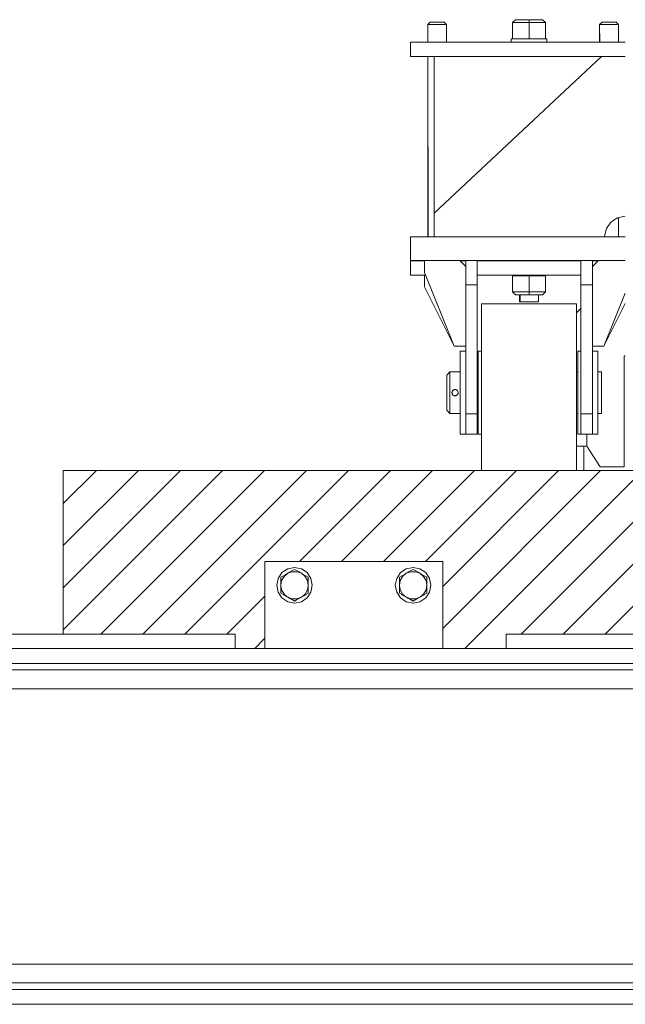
# Model space of a CAD drawing. Header units: millimetres. Extents: x 53056 to 116131, y -669674 to -625124.
# Tile 252 of 256: x 72778 to 73288, y -635303 to -634473. Entities that reach past the tile are written whole.
import ezdxf

# ---------------------------------------------------------------- set-up
doc = ezdxf.new("R2010")
doc.units = ezdxf.units.MM
doc.header["$MEASUREMENT"] = 0
doc.linetypes.add('DGN Style 1', pattern=[536.1990872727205, 0.8921781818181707, -535.3069090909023])
for name, color, linetype, lineweight in [('Side Cradle Blocks', 7, 'Continuous', 0), ('Side Cradle Hydraulic Arm Support', 7, 'Continuous', 0), ('Side Cradle Stbd', 7, 'Continuous', 0), ('Side Cradle Tower', 7, 'Continuous', 0)]:
    doc.layers.add(name, color=color, linetype=linetype, lineweight=lineweight)

# ---------------------------------------------------------------- blocks, each defined once
blk = doc.blocks.new('*U55')
at = {"linetype": 'Continuous', "lineweight": 0}
h = blk.add_hatch(dxfattribs=at)
h.set_pattern_fill('HATCH', color=30, style=0, pattern_type=2)
h.set_pattern_definition([(45, (-11310.122309, 12468.235644), (-17.71895608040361, 17.71895608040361), [])])
h.paths.add_polyline_path([(-11129.45455786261, 12408.17576947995), (-11129.45455786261, 12408.17580037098), (-11129.45455786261, 12410.79314748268), (-11129.45455786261, 12490.79314748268), (-11129.45455786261, 12546.1757699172), (-11299.0828843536, 12546.1757699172), (-11305.4877483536, 12546.1757699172), (-11340.48774835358, 12546.1757699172), (-11346.66777913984, 12546.1757699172), (-11426.66777913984, 12546.1757699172), (-11779.45455786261, 12546.1757699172), (-11779.45455786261, 12408.17580080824), (-11779.45455786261, 12408.1757699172), (-11634.59611059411, 12408.1757699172), (-11634.59611059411, 12396.17580080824), (-11634.59611059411, 12396.1757699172), (-11609.45455786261, 12396.1757699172), (-11609.45455786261, 12396.17580080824), (-11609.45455786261, 12469.45638980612), (-11459.45455786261, 12469.45638980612), (-11459.45455786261, 12396.17580080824), (-11459.45455786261, 12396.1757699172), (-11405.95455786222, 12396.1757699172), (-11405.95455786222, 12396.17580080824), (-11405.95455786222, 12408.17576947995), (-11284.45455786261, 12408.17576947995), (-11284.45455786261, 12408.17580037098), (-11284.45455786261, 12469.45638980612), (-11159.45455786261, 12469.45638980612), (-11159.45455786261, 12408.17580037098), (-11159.45455786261, 12408.17576947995)])
at = {"color": 30, "linetype": 'Continuous', "lineweight": 0, "flags": 128}
blk.add_lwpolyline([(-11305.4877483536, 12546.1757699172), (-11340.48774835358, 12546.1757699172), (-11346.66777913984, 12546.1757699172), (-11426.66777913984, 12546.1757699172), (-11779.45455786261, 12546.1757699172), (-11779.45455786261, 12408.17580080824), (-11779.45455786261, 12408.1757699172), (-11634.59611059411, 12408.1757699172), (-11634.59611059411, 12396.17580080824), (-11634.59611059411, 12396.1757699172), (-11609.45455786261, 12396.1757699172), (-11609.45455786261, 12396.17580080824), (-11609.45455786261, 12469.45638980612), (-11459.45455786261, 12469.45638980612), (-11459.45455786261, 12396.17580080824), (-11459.45455786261, 12396.1757699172), (-11405.95455786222, 12396.1757699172), (-11405.95455786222, 12396.17580080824), (-11405.95455786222, 12408.17576947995), (-11284.45455786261, 12408.17576947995)], dxfattribs=at)
at = {"layer": 'Side Cradle Blocks', "color": 7, "linetype": 'Continuous', "lineweight": 0}
for p, q in [((-11129.45455786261, 12546.1757699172), (-11779.45455786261, 12546.1757699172)), ((-11779.45455786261, 12546.1757699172), (-11779.45455786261, 12408.17580080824)), ((-11609.45455786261, 12396.17580080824), (-11609.45455786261, 12469.45638980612)), ((-11609.45455786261, 12469.45638980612), (-11459.45455786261, 12469.45638980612)), ((-11459.45455786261, 12469.45638980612), (-11459.45455786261, 12396.17580080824)), ((-11590.24610275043, 12459.48763980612), (-11593.312106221, 12456.92042395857)), ((-11586.61262949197, 12461.58542656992), (-11586.75457402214, 12461.50347485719)), ((-11584.45455786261, 12462.83138980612), (-11586.61260094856, 12461.58544304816)), ((-11578.71430637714, 12463.31458279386), (-11584.45455786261, 12464.45638980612)), ((-11582.31820915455, 12461.59796830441), (-11584.45455786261, 12462.83138980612)), ((-11578.66301297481, 12459.48763980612), (-11582.41928885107, 12460.85926877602)), ((-11490.24610275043, 12459.48763980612), (-11486.48982687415, 12460.85926877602)), ((-11490.19480934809, 12463.31458279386), (-11484.45455786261, 12464.45638980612)), ((-11486.59090657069, 12461.59796830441), (-11484.45455786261, 12462.83138980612)), ((-11484.45455786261, 12462.83138980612), (-11482.29651477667, 12461.58544304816)), ((-11482.29648623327, 12461.58542656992), (-11482.15454170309, 12461.50347485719)), ((-11478.66301297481, 12459.48763980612), (-11475.59700950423, 12456.92042395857)), ((-11593.90129893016, 12457.37731130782), (-11596.03764763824, 12456.14388980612)), ((-11596.03764763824, 12453.78718182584), (-11596.03764763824, 12456.14388980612)), ((-11575.02953971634, 12457.3898530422), (-11575.17148424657, 12457.47180475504)), ((-11572.871468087, 12456.14388980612), (-11575.02951117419, 12457.38983656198)), ((-11572.871468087, 12449.45638980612), (-11573.56174049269, 12453.39523462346)), ((-11572.871468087, 12451.83047536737), (-11572.871468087, 12449.45638980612)), ((-11496.03764763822, 12456.14388980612), (-11493.87960455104, 12457.38983656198)), ((-11496.03764763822, 12449.45638980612), (-11495.34737523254, 12453.39523462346)), ((-11496.03764763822, 12451.83047536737), (-11496.03764763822, 12449.45638980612)), ((-11493.8795760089, 12457.3898530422), (-11493.73763147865, 12457.47180475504)), ((-11475.00781679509, 12457.37731130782), (-11472.87146808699, 12456.14388980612)), ((-11472.87146808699, 12453.78718182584), (-11472.87146808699, 12456.14388980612)), ((-11596.03764763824, 12449.2255000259), (-11595.34737523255, 12445.51754498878)), ((-11596.03764763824, 12444.4899814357), (-11596.03764763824, 12442.76888980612)), ((-11596.03764763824, 12442.76888980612), (-11593.87960455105, 12441.52294305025)), ((-11575.00781679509, 12441.53546830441), (-11572.871468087, 12442.76888980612)), ((-11572.871468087, 12442.76888980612), (-11572.871468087, 12444.4899814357)), ((-11496.03764763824, 12442.76888980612), (-11496.03764763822, 12444.4899814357)), ((-11496.03764763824, 12442.76888980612), (-11493.90129893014, 12441.53546830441)), ((-11475.02951117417, 12441.52294305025), (-11472.87146808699, 12442.76888980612)), ((-11472.87146808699, 12449.2255000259), (-11473.56174049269, 12445.51754498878)), ((-11472.87146808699, 12444.4899814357), (-11472.87146808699, 12442.76888980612)), ((-11593.87960455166, 12441.5229430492), (-11593.73763147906, 12441.44097485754)), ((-11593.73763147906, 12441.44097485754), (-11593.87960455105, 12441.52294305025)), ((-11586.59090657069, 12437.31481130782), (-11584.45455786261, 12436.08138980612)), ((-11584.45455786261, 12436.08138980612), (-11582.29651477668, 12437.32733656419)), ((-11578.66301297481, 12439.42513980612), (-11582.41928885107, 12438.05351083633)), ((-11582.29648623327, 12437.3273530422), (-11582.15454170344, 12437.40930475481)), ((-11578.66301297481, 12439.42513980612), (-11575.59700950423, 12441.99235565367)), ((-11575.00781679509, 12441.53546830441), (-11575.66322240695, 12441.15706969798)), ((-11493.90129893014, 12441.53546830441), (-11493.24589331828, 12441.15706969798)), ((-11490.24610275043, 12439.42513980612), (-11493.312106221, 12441.99235565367)), ((-11490.24610275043, 12439.42513980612), (-11486.48982687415, 12438.05351083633)), ((-11486.61262949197, 12437.3273530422), (-11486.7545740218, 12437.40930475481)), ((-11484.45455786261, 12436.08138980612), (-11486.61260094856, 12437.32733656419)), ((-11482.31820915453, 12437.31481130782), (-11484.45455786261, 12436.08138980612)), ((-11475.02951117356, 12441.5229430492), (-11475.17148424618, 12441.44097485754)), ((-11475.17148424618, 12441.44097485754), (-11475.02951117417, 12441.52294305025))]:
    blk.add_line(p, q, dxfattribs=at)
at = {"layer": 'Side Cradle Blocks', "color": 7, "linetype": 'Continuous', "lineweight": 0, "flags": 128}
for points in [[(-11578.71430637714, 12463.31458279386), (-11573.84795614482, 12460.06299152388), (-11570.59636487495, 12455.19664129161), (-11569.45455786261, 12449.45638980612), (-11570.59636487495, 12443.71613832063), (-11573.84795614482, 12438.84978808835), (-11578.71430637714, 12435.59819681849), (-11584.45455786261, 12434.45638980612), (-11590.1948093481, 12435.59819681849), (-11595.06115958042, 12438.84978808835), (-11598.31275085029, 12443.71613832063), (-11599.45455786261, 12449.45638980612), (-11598.31275085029, 12455.19664129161), (-11595.06115958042, 12460.06299152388), (-11590.1948093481, 12463.31458279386), (-11584.45455786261, 12464.45638980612)], [(-11593.90129893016, 12457.37731130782), (-11593.24589331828, 12457.75570991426), (-11592.20403942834, 12458.35722453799), (-11590.24610275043, 12459.48763980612), (-11589.50427649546, 12459.91593339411), (-11588.76984055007, 12460.33996018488), (-11586.7545740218, 12461.50347485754), (-11586.61260094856, 12461.58544304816)], [(-11590.24610275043, 12459.48763980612), (-11586.48982687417, 12460.85926877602), (-11582.41928885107, 12460.85926877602)], [(-11582.31820915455, 12461.59796830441), (-11581.66280354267, 12461.21956969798), (-11580.6209496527, 12460.61805507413), (-11578.66301297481, 12459.48763980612), (-11577.92118671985, 12459.05934621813), (-11577.18675077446, 12458.63531942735), (-11575.17148424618, 12457.47180475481), (-11575.02951117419, 12457.38983656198)], [(-11578.66301297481, 12459.48763980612), (-11575.59700950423, 12456.92042395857), (-11573.56174049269, 12453.39523462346)], [(-11484.45455786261, 12464.45638980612), (-11478.71430637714, 12463.31458279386), (-11473.84795614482, 12460.06299152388), (-11470.59636487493, 12455.19664129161), (-11469.45455786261, 12449.45638980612), (-11470.59636487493, 12443.71613832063), (-11473.84795614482, 12438.84978808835), (-11478.71430637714, 12435.59819681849), (-11484.45455786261, 12434.45638980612), (-11490.19480934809, 12435.59819681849), (-11495.06115958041, 12438.84978808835), (-11498.31275085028, 12443.71613832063), (-11499.45455786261, 12449.45638980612), (-11498.31275085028, 12455.19664129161), (-11495.06115958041, 12460.06299152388), (-11490.19480934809, 12463.31458279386)], [(-11495.34737523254, 12453.39523462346), (-11493.312106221, 12456.92042395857), (-11490.24610275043, 12459.48763980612)], [(-11493.87960455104, 12457.38983656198), (-11493.73763147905, 12457.47180475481), (-11491.72236495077, 12458.63531942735), (-11490.98792900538, 12459.05934621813)], [(-11490.98792900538, 12459.05934621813), (-11490.98792900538, 12459.05934621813), (-11490.24610275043, 12459.48763980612), (-11488.28816607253, 12460.61805507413)], [(-11488.28816607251, 12460.61805507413), (-11488.28816607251, 12460.61805507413), (-11487.24631218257, 12461.21956969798), (-11486.59090657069, 12461.59796830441)], [(-11486.48982687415, 12460.85926877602), (-11482.41928885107, 12460.85926877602), (-11478.66301297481, 12459.48763980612)], [(-11482.29651477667, 12461.58544304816), (-11482.15454170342, 12461.50347485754), (-11480.13927517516, 12460.33996018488), (-11479.40483922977, 12459.91593339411), (-11478.66301297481, 12459.48763980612), (-11476.70507629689, 12458.35722453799), (-11475.66322240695, 12457.75570991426), (-11475.00781679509, 12457.37731130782)], [(-11596.03764763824, 12449.45638980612), (-11595.34737523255, 12453.39523462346), (-11593.312106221, 12456.92042395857)], [(-11596.03764763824, 12453.78718182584), (-11596.03764763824, 12453.6496193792), (-11596.03764763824, 12451.47601914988), (-11596.03764763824, 12449.45638980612), (-11596.03764763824, 12449.2255000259), (-11596.03764763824, 12447.03269134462), (-11596.03764763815, 12445.24596644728), (-11596.03764763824, 12444.4899814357)], [(-11572.871468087, 12451.83047536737), (-11572.87146808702, 12453.64888513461), (-11572.871468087, 12453.78718182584), (-11572.871468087, 12456.14388980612)], [(-11496.03764763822, 12456.14388980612), (-11496.03764763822, 12453.78718182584), (-11496.03764763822, 12453.64888513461), (-11496.03764763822, 12451.83047536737)], [(-11475.59700950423, 12456.92042395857), (-11473.56174049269, 12453.39523462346), (-11472.87146808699, 12449.45638980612)], [(-11472.87146808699, 12444.4899814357), (-11472.87146808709, 12445.24596644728), (-11472.87146808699, 12447.03269134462), (-11472.87146808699, 12449.2255000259), (-11472.87146808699, 12449.45638980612), (-11472.87146808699, 12451.47601914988), (-11472.87146808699, 12453.6496193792), (-11472.87146808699, 12453.78718182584)], [(-11590.61626036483, 12439.63885040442), (-11593.312106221, 12441.99235565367), (-11595.34737523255, 12445.51754498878)], [(-11572.871468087, 12449.2255000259), (-11573.56174049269, 12445.51754498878), (-11575.59700950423, 12441.99235565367)], [(-11572.871468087, 12449.45638980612), (-11572.871468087, 12449.2255000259), (-11572.871468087, 12446.87712475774), (-11572.871468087, 12445.24778492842), (-11572.871468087, 12444.4899814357)], [(-11496.03764763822, 12444.4899814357), (-11496.03764763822, 12445.24778492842), (-11496.03764763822, 12446.87712475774), (-11496.03764763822, 12449.2255000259), (-11496.03764763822, 12449.45638980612)], [(-11493.312106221, 12441.99235565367), (-11495.34737523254, 12445.51754498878), (-11496.03764763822, 12449.2255000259)], [(-11473.56174049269, 12445.51754498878), (-11475.59700950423, 12441.99235565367), (-11478.29285536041, 12439.63885040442)], [(-11593.73763147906, 12441.44097485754), (-11591.72236495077, 12440.27746018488), (-11590.98792900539, 12439.85343339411), (-11590.61626036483, 12439.63885040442), (-11590.24610275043, 12439.42513980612), (-11588.28816607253, 12438.29472453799), (-11587.24631218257, 12437.69320991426), (-11586.59090657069, 12437.31481130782)], [(-11590.24610275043, 12439.42513980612), (-11586.48982687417, 12438.05351083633), (-11582.41928885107, 12438.05351083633)], [(-11582.29651477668, 12437.32733656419), (-11582.15454170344, 12437.40930475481), (-11580.13927517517, 12438.57281942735), (-11579.40483922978, 12438.99684621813), (-11578.66301297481, 12439.42513980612), (-11576.7050762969, 12440.55555507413), (-11575.66322240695, 12441.15706969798)], [(-11493.24589331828, 12441.15706969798), (-11492.20403942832, 12440.55555507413), (-11490.24610275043, 12439.42513980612), (-11489.50427649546, 12438.99684621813), (-11488.76984055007, 12438.57281942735), (-11486.7545740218, 12437.40930475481), (-11486.61260094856, 12437.32733656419)], [(-11486.48982687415, 12438.05351083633), (-11482.41928885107, 12438.05351083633), (-11478.66301297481, 12439.42513980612)], [(-11482.31820915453, 12437.31481130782), (-11481.66280354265, 12437.69320991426), (-11480.6209496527, 12438.29472453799), (-11478.66301297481, 12439.42513980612), (-11478.29285536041, 12439.63885040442), (-11477.92118671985, 12439.85343339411), (-11477.18675077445, 12440.27746018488), (-11475.17148424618, 12441.44097485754)]]:
    blk.add_lwpolyline(points, dxfattribs=at)
at = {"layer": 'Side Cradle Hydraulic Arm Support', "color": 7, "linetype": 'Continuous', "lineweight": 0}
blk.add_line((-11405.95455786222, 12408.17576947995), (-11405.95455786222, 12396.17580080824), dxfattribs=at)
at = {"layer": 'Side Cradle Hydraulic Arm Support', "color": 7, "linetype": 'Continuous', "lineweight": 0, "flags": 128}
blk.add_lwpolyline([(-11405.95455786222, 12408.17576947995), (-11105.95455786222, 12408.17576947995), (-11105.95455786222, 12408.17576947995)], dxfattribs=at)
at = {"layer": 'Side Cradle Stbd', "color": 7, "linetype": 'Continuous', "lineweight": 0}
for p, q in [((-11634.59611059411, 12396.17580080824), (-11634.59611059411, 12408.1757699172)), ((-12105.81300512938, 12396.1757699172), (-10346.23674911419, 12396.1757699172)), ((-12105.81300512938, 12383.5838264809), (-10346.23674911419, 12383.58382648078)), ((-11980.8129742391, 12378.15552419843), (-10346.23674911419, 12378.15552419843)), ((-12105.81300512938, 12362.20639245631), (-10346.23674911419, 12362.20639245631)), ((-12105.81300512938, 12130.14514737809), (-10346.23674911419, 12130.14514737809)), ((-11980.81297423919, 12114.19601563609), (-10346.23674911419, 12114.19601563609)), ((-12105.81300512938, 12108.76771335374), (-10346.23674911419, 12108.76771335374)), ((-12105.81300512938, 12096.1757699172), (-10346.23674911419, 12096.1757699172))]:
    blk.add_line(p, q, dxfattribs=at)
at = {"layer": 'Side Cradle Stbd', "color": 7, "linetype": 'Continuous', "lineweight": 0, "flags": 128}
blk.add_lwpolyline([(-11634.59611059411, 12408.1757699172), (-11934.59611059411, 12408.1757699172), (-11934.59611059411, 12408.1757699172)], dxfattribs=at)
at = {"layer": 'Side Cradle Tower', "color": 7, "linetype": 'Continuous', "lineweight": 0}
for p, q in [((-11468.40427577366, 12924.13663121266), (-11466.46387973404, 12924.13724152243)), ((-11464.16781312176, 12924.1374565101), (-11466.46387973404, 12924.13724152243)), ((-11400.52418560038, 12923.79504658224), (-11398.12418560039, 12926.19569857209)), ((-11400.5241856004, 12923.80257818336), (-11398.13044785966, 12926.1956651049)), ((-11400.5241856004, 12923.80257818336), (-11400.52418560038, 12923.79509027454)), ((-11400.52418560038, 12910.19504808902), (-11400.52418560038, 12923.79504658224)), ((-11400.52418560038, 12923.79504658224), (-11386.66777913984, 12923.79128078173)), ((-11398.13038396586, 12926.1957289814), (-11398.12418560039, 12926.20192566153)), ((-11398.11798266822, 12926.20192734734), (-11398.12418560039, 12926.20192566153)), ((-11398.12418560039, 12926.20192566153), (-11398.12418560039, 12926.19572946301)), ((-11398.12418560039, 12926.19569857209), (-11386.66777913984, 12926.19258502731)), ((-11388.9607722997, 12926.20441603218), (-11398.11791481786, 12926.20192736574)), ((-11388.96387973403, 12926.19620275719), (-11386.66777913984, 12926.19598776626)), ((-11388.96187086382, 12926.20142166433), (-11386.66781304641, 12926.20163646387)), ((-11386.66781354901, 12926.20257791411), (-11388.96151442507, 12926.20236314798)), ((-11386.66781486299, 12926.20503919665), (-11388.96073721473, 12926.20441604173)), ((-11375.21137267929, 12926.19569857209), (-11386.66777913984, 12926.19258502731)), ((-11386.66777913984, 12926.19258502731), (-11386.66777913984, 12923.79128078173)), ((-11386.66777913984, 12923.79128078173), (-11372.81137267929, 12923.79504658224)), ((-11386.66777913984, 12910.1912822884), (-11386.66777913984, 12923.79128078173)), ((-11386.66775313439, 12926.20503919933), (-11381.12978798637, 12926.20353412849)), ((-11381.12977893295, 12926.20353412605), (-11375.21137267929, 12926.20192566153)), ((-11379.27674287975, 12926.20025322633), (-11378.66777913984, 12926.19881211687)), ((-11375.21137267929, 12926.20192566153), (-11375.21137267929, 12926.19573013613)), ((-11375.21137267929, 12926.20192566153), (-11375.20517506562, 12926.19572973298)), ((-11375.21137267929, 12926.19569857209), (-11372.81137267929, 12923.79504658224)), ((-11375.20511042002, 12926.1956651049), (-11372.81137267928, 12923.80257818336)), ((-11372.81137267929, 12923.79509027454), (-11372.81137267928, 12923.80257818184)), ((-11372.81137267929, 12923.79504658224), (-11372.81137267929, 12910.19504809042)), ((-11323.40427577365, 12924.13663121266), (-11321.46387973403, 12924.13724152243)), ((-11319.16781312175, 12924.1374565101), (-11321.46387973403, 12924.13724152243)), ((-11472.14549016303, 12907.1988451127), (-11472.14388715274, 12921.30317037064)), ((-11327.14549016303, 12907.1988451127), (-11327.14388715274, 12921.30317037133)), ((-11486.66777913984, 12895.19881422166), (-11486.66777913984, 12907.19881422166)), ((-11479.91777913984, 12907.19881422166), (-11486.66777913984, 12907.19881422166)), ((-11400.52418560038, 12910.19504808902), (-11386.66777913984, 12910.1912822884)), ((-11386.66777913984, 12910.1912822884), (-11372.81137267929, 12910.19504808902)), ((-11472.1641425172, 12743.0833251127), (-11472.14685401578, 12895.19878333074)), ((-11471.64792016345, 12743.0833251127), (-11472.07150506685, 12895.19878333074)), ((-11466.66777913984, 12895.19878333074), (-11466.66777913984, 12763.08333652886)), ((-11311.16873655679, 12759.47608188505), (-11311.16841221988, 12743.0833251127)), ((-11305.48842442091, 12743.08329422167), (-11486.66777913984, 12743.08329422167)), ((-11305.48777924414, 12723.08329422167), (-11486.66777913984, 12723.08329422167)), ((-11486.66777913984, 12723.08326333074), (-11486.66777913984, 12722.96090570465)), ((-11486.66777913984, 12722.96090570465), (-11474.8446613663, 12722.96090570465)), ((-11486.66777913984, 12722.96090570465), (-11486.66777913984, 12710.96090703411)), ((-11445.1035747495, 12723.08326333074), (-11440.04281003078, 12718.02249917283)), ((-11444.98117342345, 12722.96090570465), (-11440.04281003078, 12722.96090570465)), ((-11430.29274824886, 12722.96090570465), (-11343.04281003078, 12722.96090570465)), ((-11394.6670002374, 12723.00633284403), (-11394.66699851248, 12723.08326333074)), ((-11394.66700023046, 12723.0066417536), (-11394.66669132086, 12723.00664349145)), ((-11394.14813805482, 12723.00541386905), (-11394.66700023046, 12723.0066417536)), ((-11394.14844615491, 12723.00509973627), (-11394.14864782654, 12723.08326333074)), ((-11394.14844695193, 12723.0054086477), (-11394.14813804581, 12723.00541038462)), ((-11394.13290838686, 12723.00532299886), (-11394.14844695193, 12723.0054086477)), ((-11394.07907715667, 12723.00522534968), (-11394.13290838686, 12723.00532299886)), ((-11394.06099488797, 12723.0052064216), (-11394.07907715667, 12723.00522534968)), ((-11394.05606174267, 12723.00520125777), (-11394.06099488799, 12723.0052064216)), ((-11392.57726170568, 12723.0041594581), (-11394.05606174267, 12723.00520125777)), ((-11392.52536735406, 12723.00410513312), (-11392.57726170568, 12723.0041594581)), ((-11392.40589402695, 12723.00402137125), (-11392.52536735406, 12723.00410513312)), ((-11392.32868451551, 12723.00398313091), (-11392.40589402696, 12723.00402137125)), ((-11392.32233859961, 12723.00397998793), (-11392.32868451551, 12723.00398313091)), ((-11390.10920405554, 12723.00328389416), (-11392.32233859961, 12723.00397998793)), ((-11390.06690511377, 12723.00326294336), (-11390.10920405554, 12723.00328389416)), ((-11389.89525474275, 12723.00320251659), (-11390.06690511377, 12723.00326294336)), ((-11389.73380376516, 12723.00316358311), (-11389.89525474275, 12723.00320251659)), ((-11389.72914843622, 12723.00316278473), (-11389.7326477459, 12723.00316330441)), ((-11389.53006408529, 12723.00313322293), (-11389.72914843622, 12723.00316278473)), ((-11386.91953941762, 12723.0028887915), (-11389.53006408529, 12723.00313322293)), ((-11386.84216058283, 12723.0028820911), (-11386.91953941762, 12723.0028887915)), ((-11386.66761485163, 12723.00287733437), (-11386.84216058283, 12723.0028820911)), ((-11384.05709182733, 12723.00312176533), (-11386.66761303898, 12723.00287733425)), ((-11384.01853063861, 12723.00312071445), (-11384.05709182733, 12723.00312176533)), ((-11383.87874623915, 12723.00312681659), (-11384.01853063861, 12723.00312071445)), ((-11383.67068593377, 12723.00315111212), (-11383.87874623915, 12723.00312681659)), ((-11383.60764442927, 12723.0031640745), (-11383.67068593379, 12723.00315111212)), ((-11381.39454058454, 12723.00386015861), (-11383.60764442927, 12723.0031640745)), ((-11381.3899708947, 12723.0038610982), (-11381.39454058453, 12723.00386015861)), ((-11381.29017944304, 12723.00388161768), (-11381.3899708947, 12723.0038610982)), ((-11381.11092804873, 12723.00393696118), (-11381.29017944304, 12723.00388161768)), ((-11381.01281268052, 12723.00397991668), (-11381.11092804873, 12723.00393696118)), ((-11381.00607241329, 12723.00398286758), (-11381.01281268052, 12723.00397991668)), ((-11379.52730269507, 12723.00502464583), (-11381.00607241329, 12723.00398286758)), ((-11379.49840888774, 12723.00503729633), (-11379.52730269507, 12723.00502464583)), ((-11379.36817802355, 12723.00511744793), (-11379.49840888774, 12723.00503729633)), ((-11379.28314854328, 12723.00519353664), (-11379.36817802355, 12723.00511744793)), ((-11379.27805747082, 12723.00520087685), (-11379.28314854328, 12723.00519353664)), ((-11379.27433138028, 12723.00520624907), (-11379.27805747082, 12723.00520087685)), ((-11378.75504556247, 12723.00643513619), (-11379.27433138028, 12723.00520624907)), ((-11378.69733780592, 12723.0065183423), (-11378.75504556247, 12723.00643513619)), ((-11378.67060664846, 12723.00660338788), (-11378.69733780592, 12723.0065183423)), ((-11378.67091555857, 12723.00661005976), (-11378.67060664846, 12723.00660338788)), ((-11378.67061288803, 12723.08326333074), (-11378.67060662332, 12723.00629447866)), ((-11328.23198353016, 12723.08326333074), (-11333.29274824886, 12718.02249917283)), ((-11333.29274824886, 12722.96090570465), (-11328.35438485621, 12722.96090570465)), ((-11473.98241523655, 12710.96090703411), (-11486.66777913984, 12710.96090703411)), ((-11474.84463047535, 12713.10212433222), (-11474.84463047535, 12713.10674888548)), ((-11343.04281003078, 12710.96090703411), (-11430.29274824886, 12710.96090703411)), ((-11394.66731589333, 12710.30592574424), (-11400.5241856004, 12710.30433400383)), ((-11400.5241856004, 12710.30433400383), (-11400.52418560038, 12710.29680240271)), ((-11400.52418560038, 12710.29680240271), (-11386.66777913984, 12710.2930366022)), ((-11400.52418560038, 12710.29680240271), (-11400.52418560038, 12696.69680390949)), ((-11394.66728512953, 12710.3002543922), (-11394.66727031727, 12710.96087614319)), ((-11394.11566272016, 12710.2989452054), (-11394.11737058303, 12710.96087614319)), ((-11386.66777913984, 12710.2930366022), (-11372.81137267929, 12710.29680240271)), ((-11386.66777913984, 12710.2930366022), (-11386.66777913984, 12696.69303810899)), ((-11378.66962621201, 12710.96087614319), (-11378.66957244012, 12710.30023005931)), ((-11372.81137267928, 12710.30433400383), (-11378.66954201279, 12710.30592609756)), ((-11378.66777913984, 12710.30056820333), (-11378.66954157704, 12710.30057237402)), ((-11372.81137267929, 12710.29683329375), (-11372.81137267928, 12710.30433400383)), ((-11372.81137267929, 12696.69680390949), (-11372.81137267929, 12710.29680240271)), ((-11440.04277913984, 12702.6656730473), (-11430.29277913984, 12702.6656730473)), ((-11333.29277913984, 12702.6656730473), (-11343.04277913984, 12702.6656730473)), ((-11400.52418560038, 12696.69680390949), (-11386.66777913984, 12696.69303810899)), ((-11400.52418560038, 12696.69680390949), (-11398.12418560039, 12694.2974564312)), ((-11398.12418560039, 12694.29789323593), (-11398.12418560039, 12694.2974564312)), ((-11398.12418560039, 12694.2974564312), (-11386.66777913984, 12694.29434288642)), ((-11394.05881539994, 12688.26614599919), (-11394.07437400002, 12694.29632490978)), ((-11386.66777913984, 12696.69303810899), (-11372.81137267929, 12696.69680390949)), ((-11386.66777913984, 12694.29434288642), (-11386.66777913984, 12696.69303810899)), ((-11375.21137267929, 12694.2974564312), (-11386.66777913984, 12694.29434288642)), ((-11375.21137267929, 12694.2974564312), (-11372.81137267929, 12696.69680390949)), ((-11375.21137267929, 12694.29789323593), (-11375.21137267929, 12694.2974564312)), ((-11346.66777913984, 12686.79314748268), (-11426.66777913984, 12686.79314748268)), ((-11394.05881539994, 12688.26614599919), (-11392.32463338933, 12688.26492428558)), ((-11394.05877454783, 12688.26147565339), (-11392.32466373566, 12688.26025398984)), ((-11389.72927750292, 12688.25943765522), (-11392.32457551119, 12688.26025395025)), ((-11386.6678100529, 12688.25915099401), (-11389.72917031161, 12688.25943763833)), ((-11383.60633391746, 12688.25943764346), (-11386.66772480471, 12688.25915099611)), ((-11381.01095552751, 12688.26025395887), (-11383.60622536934, 12688.25943767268)), ((-11379.27677359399, 12688.26147566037), (-11381.01084303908, 12688.26025402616)), ((-11378.66780605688, 12688.26291672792), (-11379.27668218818, 12688.26147582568)), ((-11323.49075669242, 12651.02009709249), (-11305.48777924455, 12687.0260476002)), ((-11346.66774824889, 12679.17975985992), (-11343.04281003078, 12682.80469807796)), ((-11449.84463047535, 12651.0197548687), (-11449.84463047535, 12651.02437942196)), ((-11323.49092780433, 12651.02443122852), (-11323.49092780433, 12651.0197548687)), ((-11440.04281003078, 12646.793143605), (-11444.66777913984, 12646.793143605)), ((-11426.91777913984, 12646.793143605), (-11429.54277913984, 12646.793143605)), ((-11345.66777913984, 12646.793143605), (-11343.04281003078, 12646.793143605)), ((-11333.29274824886, 12646.793143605), (-11328.66777913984, 12646.793143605)), ((-11430.29274824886, 12629.29314554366), (-11429.54281003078, 12629.29314554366)), ((-11426.91777913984, 12629.29314748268), (-11426.91777913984, 12594.29315023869)), ((-11426.91774824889, 12629.29314554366), (-11426.66781003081, 12629.29314554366)), ((-11346.66774824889, 12629.29314554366), (-11345.66781003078, 12629.29314554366)), ((-11451.47270149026, 12612.77471716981), (-11451.6599298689, 12611.80163240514)), ((-11451.65701367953, 12611.5638917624), (-11451.57165808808, 12611.09753466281)), ((-11451.58725490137, 12612.44508578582), (-11451.55869676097, 12612.5279346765)), ((-11451.46323964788, 12610.79854035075), (-11451.57165808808, 12611.09753466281)), ((-11450.9863445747, 12613.56495534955), (-11450.98406816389, 12613.56813429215)), ((-11450.974179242, 12610.03535994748), (-11450.89550412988, 12609.94951728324)), ((-11450.89503753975, 12609.94910709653), (-11450.2186815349, 12609.45657553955)), ((-11450.54384422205, 12609.65186220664), (-11450.58911854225, 12609.68013447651)), ((-11450.30193314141, 12614.10367785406), (-11450.29705261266, 12614.1071767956)), ((-11449.11895503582, 12614.40387258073), (-11450.04299011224, 12614.21680912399)), ((-11450.04278806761, 12614.21689621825), (-11450.04075471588, 12614.21757683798)), ((-11449.46533490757, 12614.39191628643), (-11449.44359293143, 12614.39294079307)), ((-11448.99386194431, 12614.42573808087), (-11448.99162298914, 12614.42543841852)), ((-11447.52799573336, 12609.65748189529), (-11447.94173487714, 12609.41838476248)), ((-11447.9414008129, 12609.41861349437), (-11447.21907660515, 12609.91318442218)), ((-11447.49368282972, 12609.68546488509), (-11447.52795948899, 12609.65751145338)), ((-11447.19516467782, 12613.655096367), (-11447.19210562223, 12613.65250369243)), ((-11447.07462798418, 12610.08037597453), (-11446.62732453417, 12610.80048242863)), ((-11446.90849906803, 12610.2731308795), (-11446.91222545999, 12610.26834820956)), ((-11446.6202951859, 12612.80938325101), (-11446.61860775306, 12612.80631720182)), ((-11446.42765310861, 12611.79603995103), (-11446.6139809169, 12612.79699964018)), ((-11446.61104027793, 12610.84084332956), (-11446.42662024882, 12611.80151520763)), ((-11446.52382553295, 12611.06280571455), (-11446.52649033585, 12611.05521081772)), ((-11446.42140854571, 12611.93932781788), (-11446.42221228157, 12611.90973162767)), ((-11328.66777913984, 12598.41445009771), (-11328.66777913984, 12611.80962286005)), ((-11440.04277913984, 12593.92876219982), (-11430.29277913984, 12593.92876219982)), ((-11429.54281003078, 12594.29314942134), (-11430.29274824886, 12594.29314942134)), ((-11426.66781003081, 12594.29314942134), (-11426.91774824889, 12594.29314942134)), ((-11345.66781003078, 12594.29314942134), (-11346.66774824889, 12594.29314942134)), ((-11333.29277913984, 12593.92876219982), (-11343.04277913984, 12593.92876219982)), ((-11333.29277913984, 12586.20059164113), (-11333.29277913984, 12587.0560627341)), ((-11440.04281003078, 12576.79315136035), (-11444.66777913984, 12576.79315136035)), ((-11430.29277913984, 12576.79212164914), (-11440.04277913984, 12576.79212164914)), ((-11426.91777913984, 12576.79315136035), (-11429.54277913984, 12576.79315136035)), ((-11345.66777913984, 12576.79315136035), (-11343.04281003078, 12576.79315136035)), ((-11343.04277913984, 12576.79212164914), (-11333.29277913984, 12576.79212164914)), ((-11337.85033234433, 12576.79209075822), (-11337.85033234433, 12566.79314748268)), ((-11333.29277913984, 12581.37816130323), (-11333.29277913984, 12581.38055863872)), ((-11333.29277913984, 12581.38055863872), (-11333.29277913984, 12581.37816130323)), ((-11333.29274824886, 12576.79315136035), (-11328.66777913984, 12576.79315136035)), ((-11337.85033234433, 12566.79314748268), (-11346.66774824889, 12566.79314748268)), ((-11340.48774835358, 12566.79311659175), (-11340.48774835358, 12546.17580080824))]:
    blk.add_line(p, q, dxfattribs=at)
at = {"layer": 'Side Cradle Tower', "color": 7, "linetype": 'Continuous', "lineweight": 0, "flags": 128}
for points in [[(-11472.14304183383, 12922.13503327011), (-11472.14343713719, 12922.1350016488), (-11470.37830009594, 12923.921556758)], [(-11470.2261871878, 12924.07551539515), (-11470.16777913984, 12924.13463216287), (-11470.16755904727, 12924.13463268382)], [(-11458.16777913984, 12924.13463216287), (-11458.62450194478, 12924.13355133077), (-11459.92513845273, 12924.13263504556), (-11461.87167854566, 12924.1320228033), (-11464.16777913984, 12924.13180781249), (-11466.46387973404, 12924.1320228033), (-11468.41041982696, 12924.13263504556), (-11469.71105633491, 12924.13355133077), (-11470.16777913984, 12924.13463216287)], [(-11470.16125238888, 12924.13464760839), (-11469.71105633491, 12924.13571299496), (-11469.70911392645, 12924.13571436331)], [(-11469.70837995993, 12924.13571488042), (-11468.41041982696, 12924.13662928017), (-11468.4042943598, 12924.13663120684)], [(-11464.16775136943, 12924.13745651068), (-11461.87167854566, 12924.13724152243), (-11459.92513845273, 12924.13662928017), (-11458.62653437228, 12924.13571442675)], [(-11458.6264503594, 12924.13571436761), (-11458.62450194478, 12924.13571299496), (-11458.17430589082, 12924.13464760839)], [(-11458.16821625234, 12924.13463319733), (-11458.16777913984, 12924.13463216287), (-11456.17195475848, 12922.13162746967), (-11456.1716593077, 12907.1988451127)], [(-11392.20763593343, 12926.20151173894), (-11392.32463338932, 12926.20147493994), (-11394.05881539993, 12926.20025322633), (-11394.66777913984, 12926.19881211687)], [(-11378.66777913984, 12926.19850320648), (-11378.66777913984, 12926.19881211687), (-11379.27674287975, 12926.19737100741), (-11381.01092489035, 12926.1961492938), (-11383.60631168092, 12926.19533297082), (-11386.66777913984, 12926.19504631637), (-11389.72924659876, 12926.19533297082), (-11392.32463338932, 12926.1961492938), (-11394.05881539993, 12926.19737100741), (-11394.66777913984, 12926.19881211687), (-11394.66777913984, 12926.19850320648)], [(-11388.96387973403, 12926.19620275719), (-11390.91041982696, 12926.19681499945), (-11392.21105633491, 12926.19773128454), (-11392.66777913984, 12926.19881211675)], [(-11392.66125238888, 12926.19882756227), (-11392.21105633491, 12926.19989294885), (-11392.2091172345, 12926.19989431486)], [(-11392.20907022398, 12926.19989434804), (-11390.91041982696, 12926.20080923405), (-11388.96387973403, 12926.2014214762), (-11388.96193692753, 12926.20142165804)], [(-11388.9615572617, 12926.20236314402), (-11389.72924659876, 12926.2022912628), (-11392.20761620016, 12926.20151174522)], [(-11380.66777913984, 12926.19881211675), (-11381.12450194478, 12926.19773128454), (-11382.42513845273, 12926.19681499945), (-11384.37167854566, 12926.19620275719), (-11386.66777913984, 12926.19598776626)], [(-11381.12796023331, 12926.20151175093), (-11383.60631168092, 12926.2022912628), (-11386.66775180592, 12926.20257791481)], [(-11386.66775129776, 12926.20163646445), (-11384.37167854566, 12926.2014214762), (-11382.42513845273, 12926.20080923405), (-11381.12649848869, 12926.19989435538)], [(-11379.27674287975, 12926.20025322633), (-11381.01092489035, 12926.20147493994), (-11381.1278769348, 12926.20151172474)], [(-11381.1264151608, 12926.19989429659), (-11381.12450194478, 12926.19989294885), (-11380.67430589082, 12926.19882756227)], [(-11327.14304183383, 12922.13503327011), (-11327.14343713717, 12922.1350016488), (-11325.37830009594, 12923.921556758)], [(-11325.22618718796, 12924.07551539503), (-11325.16777913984, 12924.13463216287), (-11325.16755904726, 12924.13463268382)], [(-11313.16777913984, 12924.13463216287), (-11313.62450194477, 12924.13355133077), (-11314.92513845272, 12924.13263504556), (-11316.87167854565, 12924.1320228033), (-11319.16777913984, 12924.13180781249), (-11321.46387973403, 12924.1320228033), (-11323.41041982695, 12924.13263504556), (-11324.71105633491, 12924.13355133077), (-11325.16777913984, 12924.13463216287)], [(-11325.16125238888, 12924.13464760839), (-11324.71105633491, 12924.13571299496), (-11324.70911392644, 12924.13571436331)], [(-11324.70837995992, 12924.13571488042), (-11323.41041982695, 12924.13662928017), (-11323.40429435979, 12924.13663120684)], [(-11319.1677513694, 12924.13745651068), (-11316.87167854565, 12924.13724152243), (-11314.92513845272, 12924.13662928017), (-11313.62653437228, 12924.13571442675)], [(-11313.62645035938, 12924.13571436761), (-11313.62450194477, 12924.13571299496), (-11313.17430589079, 12924.13464760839)], [(-11313.16821625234, 12924.13463319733), (-11313.16777913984, 12924.13463216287), (-11311.17195475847, 12922.13162746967), (-11311.1716593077, 12907.1988451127)], [(-11456.17195475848, 12922.13162746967), (-11456.30799198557, 12922.11923294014), (-11456.70824401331, 12922.10518490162), (-11456.75709047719, 12922.10416410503), (-11456.78770532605, 12922.10352431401), (-11457.2446413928, 12922.09397523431), (-11458.08549510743, 12922.08208186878), (-11458.48960866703, 12922.07803454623), (-11458.52795500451, 12922.0776504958), (-11458.96176285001, 12922.07330577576), (-11460.14839006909, 12922.0648874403), (-11461.08486319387, 12922.06038537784), (-11461.11129255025, 12922.0602583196), (-11461.26577540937, 12922.05951564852), (-11462.66439145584, 12922.05550099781), (-11463.89697513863, 12922.0541250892), (-11464.1666314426, 12922.05427917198), (-11464.16664232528, 12922.05427917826), (-11465.34992315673, 12922.05495531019), (-11466.55876274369, 12922.05772696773), (-11467.21650319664, 12922.06046075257), (-11467.24361799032, 12922.06057345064), (-11467.90226353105, 12922.06331099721), (-11468.95103747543, 12922.06992609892), (-11469.8100965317, 12922.07764203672), (-11469.85039644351, 12922.07800400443), (-11470.03362668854, 12922.07964975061), (-11470.80403471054, 12922.08937885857), (-11471.50363429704, 12922.10216735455), (-11471.54964457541, 12922.10350325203), (-11471.57277169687, 12922.10417474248), (-11471.90878989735, 12922.11393095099), (-11472.14649391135, 12922.12836072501)], [(-11472.1049207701, 12907.1988451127), (-11472.14649391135, 12922.12836072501), (-11472.14648540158, 12922.12837921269)], [(-11472.14646425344, 12922.12842515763), (-11472.14379269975, 12922.13422917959), (-11472.14378218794, 12922.13425201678)], [(-11472.14375481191, 12922.13431149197), (-11472.14343713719, 12922.1350016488), (-11472.14074810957, 12922.14084363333), (-11472.13709452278, 12922.1410539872)], [(-11311.17195475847, 12922.13162746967), (-11311.30799198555, 12922.11923294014), (-11311.70824401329, 12922.10518490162), (-11311.75709047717, 12922.10416410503), (-11311.78770532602, 12922.10352431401), (-11312.2446413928, 12922.09397523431), (-11313.08549510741, 12922.08208186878), (-11313.48960866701, 12922.07803454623), (-11313.52795500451, 12922.0776504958), (-11313.96176285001, 12922.07330577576), (-11315.14839006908, 12922.0648874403), (-11316.08486319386, 12922.06038537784), (-11316.11129255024, 12922.0602583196), (-11316.26577540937, 12922.05951564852), (-11317.66439145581, 12922.05550099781), (-11318.89697513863, 12922.0541250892), (-11319.16663144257, 12922.05427917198), (-11319.16664232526, 12922.05427917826), (-11320.34992315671, 12922.05495531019), (-11321.55876274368, 12922.05772696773), (-11322.21650319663, 12922.06046075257), (-11322.2436179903, 12922.06057345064), (-11322.90226353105, 12922.06331099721), (-11323.9510374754, 12922.06992609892), (-11324.81009653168, 12922.07764203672), (-11324.85039644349, 12922.07800400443), (-11325.03362668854, 12922.07964975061), (-11325.80403471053, 12922.08937885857), (-11326.50363429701, 12922.10216735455), (-11326.5496445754, 12922.10350325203), (-11326.57277169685, 12922.10417474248), (-11326.90878989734, 12922.11393095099), (-11327.14649391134, 12922.12836072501)], [(-11327.1049207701, 12907.1988451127), (-11327.14649391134, 12922.12836072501), (-11327.14648540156, 12922.12837921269)], [(-11327.14646425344, 12922.12842515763), (-11327.14379269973, 12922.13422917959), (-11327.14378218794, 12922.13425201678)], [(-11327.14375481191, 12922.13431149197), (-11327.14343713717, 12922.1350016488), (-11327.14074810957, 12922.14084363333), (-11327.13709452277, 12922.1410539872)], [(-11479.91777913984, 12907.19881422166), (-11425.41777913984, 12907.19881422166), (-11352.91777913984, 12907.19881422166), (-11305.48777924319, 12907.19881422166)], [(-11401.66777913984, 12907.1988451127), (-11401.66777913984, 12910.19881388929), (-11401.6676216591, 12910.19881426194)], [(-11400.52421649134, 12910.1961105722), (-11400.52597212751, 12910.196111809), (-11401.66777913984, 12910.19881388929)], [(-11401.66125238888, 12910.19882933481), (-11400.52597212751, 12910.20151596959), (-11400.52421649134, 12910.20151720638)], [(-11389.48362752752, 12910.19201666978), (-11392.4080306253, 12910.19229049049), (-11397.27438085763, 12910.19382109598), (-11397.99746853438, 12910.19433050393)], [(-11375.33808974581, 12910.19433050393), (-11376.06117742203, 12910.19382109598), (-11380.92752765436, 12910.19229049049), (-11383.85193075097, 12910.19201666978)], [(-11372.81134178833, 12910.20151720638), (-11372.80958615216, 12910.20151596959), (-11371.67430589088, 12910.19882933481)], [(-11371.66777913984, 12910.19881388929), (-11372.80958615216, 12910.196111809), (-11372.81134178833, 12910.1961105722)], [(-11371.66808804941, 12910.19881462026), (-11371.66777913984, 12910.19881388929), (-11371.66777913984, 12907.1988451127)], [(-11325.48779356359, 12895.19881422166), (-11352.91777913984, 12895.19881422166), (-11425.41777913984, 12895.19881422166), (-11486.66777913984, 12895.19881422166)], [(-11305.48842442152, 12895.19881422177), (-11325.48774835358, 12895.19881422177), (-11466.66777913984, 12763.08329422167), (-11466.66777913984, 12743.0833251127)], [(-11322.98774787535, 12743.0833251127), (-11322.97936187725, 12743.62501032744), (-11321.49579151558, 12750.15383551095), (-11317.66908588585, 12755.64772878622), (-11312.05936897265, 12759.30253595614), (-11305.48777924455, 12760.58328820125)], [(-11486.66777913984, 12743.08329422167), (-11486.66777913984, 12743.08329422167), (-11486.66777913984, 12723.08329422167)], [(-11440.04281003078, 12651.02446211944), (-11449.84463047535, 12651.02446211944), (-11474.84463047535, 12713.10683158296), (-11474.84463047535, 12723.08326333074)], [(-11440.04277913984, 12589.95257229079), (-11440.04277913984, 12593.92876219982), (-11440.04277913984, 12702.6656730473), (-11440.04277913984, 12723.08326333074)], [(-11430.29277913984, 12576.79212191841), (-11430.29277913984, 12578.8588561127), (-11430.29277913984, 12584.80449711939), (-11430.29277913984, 12593.92876219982), (-11430.29277913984, 12702.6656730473), (-11430.29277913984, 12723.08326333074)], [(-11343.04277913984, 12723.08326333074), (-11343.04277913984, 12702.6656730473), (-11343.04277913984, 12593.92876219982), (-11343.04277913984, 12589.95257229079)], [(-11333.29277913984, 12723.08326333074), (-11333.29277913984, 12702.6656730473), (-11333.29277913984, 12593.92876219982), (-11333.29277913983, 12589.95257229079)], [(-11440.04281003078, 12651.0197548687), (-11449.84463047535, 12651.0197548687), (-11474.84463047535, 12713.10212433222), (-11474.84463047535, 12713.10212433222)], [(-11449.84480158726, 12651.02009709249), (-11474.84463047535, 12701.01974877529), (-11474.84463047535, 12710.96087614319)], [(-11394.666976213, 12710.30056503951), (-11394.6672851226, 12710.30056330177), (-11394.11535461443, 12710.2992571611)], [(-11394.11535461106, 12710.29925585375), (-11394.11566351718, 12710.29925411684), (-11394.1058083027, 12710.29919979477), (-11394.07166626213, 12710.29913786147), (-11394.06993380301, 12710.29913604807), (-11394.06072407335, 12710.2991264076), (-11394.06019772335, 12710.2991258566), (-11394.05706891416, 12710.29912258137), (-11392.4848609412, 12710.2980149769), (-11392.45194735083, 12710.29798052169), (-11392.37617231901, 12710.29792739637), (-11392.33020678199, 12710.29790463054), (-11392.32720278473, 12710.29790314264), (-11392.32317793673, 12710.29790114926), (-11389.97023167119, 12710.29716108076), (-11389.94340389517, 12710.29714779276), (-11389.83453597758, 12710.29710946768), (-11389.74784880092, 12710.29708856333), (-11389.73213694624, 12710.29708477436), (-11389.73140374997, 12710.29708459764), (-11389.72918433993, 12710.29708426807), (-11389.72517926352, 12710.2970836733), (-11389.6029166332, 12710.29706551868), (-11386.82745614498, 12710.29680564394), (-11386.77837921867, 12710.2968013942), (-11386.66777913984, 12710.29679838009), (-11386.66767379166, 12710.2967983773), (-11383.89221549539, 12710.2970582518), (-11383.86775836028, 12710.29705758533), (-11383.77910118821, 12710.29706145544), (-11383.64714055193, 12710.29707686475), (-11383.60970803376, 12710.29708456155), (-11383.60715696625, 12710.297085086), (-11381.2542301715, 12710.29782514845), (-11381.25133188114, 12710.29782574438), (-11381.18803992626, 12710.29783875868), (-11381.07435111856, 12710.29787385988), (-11381.01979722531, 12710.29789774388), (-11381.01212220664, 12710.29790110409), (-11381.00784724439, 12710.2979029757), (-11381.00547475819, 12710.29790464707), (-11379.43565850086, 12710.29901056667), (-11379.41733282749, 12710.29901859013), (-11379.33473491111, 12710.29906942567), (-11379.28080562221, 12710.29911768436), (-11379.27757664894, 12710.29912233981), (-11379.27521340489, 12710.29912574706), (-11379.27492112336, 12710.2991264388), (-11378.72312719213, 12710.30043225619), (-11378.68652649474, 12710.300485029), (-11378.66957246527, 12710.30053896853), (-11378.66988137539, 12710.30054564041)], [(-11394.07424467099, 12694.29632487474), (-11394.05881539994, 12688.26614599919), (-11394.66777913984, 12688.26758710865), (-11394.66764396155, 12694.29648614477)], [(-11378.6682698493, 12694.29648604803), (-11378.66777913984, 12688.26758710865), (-11379.27674287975, 12688.26614599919), (-11381.01092489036, 12688.26492428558), (-11383.60631168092, 12688.2641079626), (-11386.66777913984, 12688.26382130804), (-11389.72924659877, 12688.2641079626), (-11392.32463338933, 12688.26492428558)], [(-11333.29274824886, 12651.02446211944), (-11323.49092780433, 12651.02446211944), (-11305.48777924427, 12695.73158693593)], [(-11333.29274824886, 12651.0197548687), (-11323.49092780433, 12651.0197548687), (-11305.48777924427, 12695.72687968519)], [(-11426.66777913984, 12611.79314748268), (-11426.66777913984, 12640.49440491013), (-11426.66777913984, 12664.82615607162), (-11426.66777913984, 12681.08411242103), (-11426.66777913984, 12686.79314748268), (-11426.66777913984, 12686.79314748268)], [(-11394.05884599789, 12688.26147575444), (-11394.66777913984, 12688.2629167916), (-11394.66777903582, 12688.26755621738)], [(-11346.66777913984, 12611.79314748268), (-11346.66777913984, 12640.49440491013), (-11346.66777913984, 12664.82615607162), (-11346.66777913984, 12681.08411242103), (-11346.66777913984, 12686.79314748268), (-11346.66777913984, 12686.79314748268)], [(-11444.66777913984, 12611.80962286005), (-11444.66777913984, 12625.20228739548), (-11444.66777913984, 12636.55353193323), (-11444.66777913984, 12644.135232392), (-11444.66777913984, 12646.793143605), (-11444.66777913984, 12646.793143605)], [(-11429.54277913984, 12611.80962286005), (-11429.54277913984, 12625.20228739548), (-11429.54277913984, 12636.55353193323), (-11429.54277913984, 12644.135232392), (-11429.54277913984, 12646.793143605), (-11429.54277913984, 12646.793143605)], [(-11426.91777913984, 12611.80962286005), (-11426.91777913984, 12625.20228739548), (-11426.91777913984, 12636.55353193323), (-11426.91777913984, 12644.135232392), (-11426.91777913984, 12646.793143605), (-11426.91777913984, 12646.793143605)], [(-11345.66777913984, 12646.79314329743), (-11345.66777913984, 12644.135232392), (-11345.66777913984, 12636.55353193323), (-11345.66777913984, 12625.20228739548), (-11345.66777913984, 12611.80962286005)], [(-11305.48780730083, 12642.90866748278), (-11306.56949599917, 12642.90866748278), (-11306.56949599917, 12549.20120404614), (-11326.56949599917, 12549.20120404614), (-11337.85031253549, 12566.79311659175)], [(-11328.66777913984, 12611.80962286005), (-11328.66777913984, 12625.20228739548), (-11328.66777913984, 12636.55353193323), (-11328.66777913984, 12644.135232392), (-11328.66777913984, 12646.793143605), (-11328.66777913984, 12646.793143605)], [(-11328.66777913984, 12646.793143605), (-11328.66777913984, 12646.793143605), (-11328.66777913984, 12644.135232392), (-11328.66777913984, 12636.55353193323), (-11328.66777913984, 12625.20228739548), (-11328.66777913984, 12611.80962286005)], [(-11328.66777913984, 12646.79314329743), (-11328.66777913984, 12644.135232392), (-11328.66777913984, 12636.55353193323), (-11328.66777913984, 12625.20228739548), (-11328.66777913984, 12611.80962286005)], [(-11456.04277913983, 12622.31631087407), (-11456.04277913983, 12625.53853356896), (-11456.04277913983, 12626.66814583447), (-11453.41777913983, 12629.29314554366), (-11444.66781003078, 12629.29314554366)], [(-11453.41777913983, 12594.29314942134), (-11453.41777913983, 12595.62840988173), (-11453.41777913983, 12599.42460510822), (-11453.41777913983, 12605.10379879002), (-11453.41777913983, 12611.80138517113), (-11453.41777913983, 12618.49771743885), (-11453.41777913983, 12624.17333970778), (-11453.41777913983, 12627.96418993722), (-11453.41777913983, 12629.29314554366)], [(-11328.66774824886, 12629.29314554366), (-11325.66777913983, 12629.29314554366), (-11325.66777913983, 12627.96418993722), (-11325.66777913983, 12624.17333970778), (-11325.66777913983, 12618.49771743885), (-11325.66777913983, 12611.80138517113), (-11325.66777913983, 12605.10379879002), (-11325.66777913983, 12599.42460510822), (-11325.66777913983, 12595.62840988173), (-11325.66777913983, 12594.29314942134), (-11328.66774824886, 12594.29314942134)], [(-11444.66781003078, 12594.29314942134), (-11453.41777913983, 12594.29314942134), (-11456.04277913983, 12596.91814913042), (-11456.04277913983, 12598.05312052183), (-11456.04277913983, 12601.27988646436), (-11456.04277913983, 12606.10720109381), (-11456.04277913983, 12611.80014951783), (-11456.04277913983, 12617.49203194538), (-11456.04277913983, 12622.31631087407)], [(-11451.65701367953, 12611.5638917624), (-11451.65995771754, 12611.80138679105), (-11451.65995889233, 12611.80148156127), (-11451.66209748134, 12611.9740011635), (-11451.5886521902, 12612.44103216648), (-11451.4660295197, 12612.80526439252), (-11451.4571621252, 12612.83160365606), (-11451.23153089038, 12613.25049121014), (-11450.98362199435, 12613.56875735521), (-11450.89331567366, 12613.65135178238), (-11450.63049314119, 12613.89173004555), (-11450.29653220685, 12614.10754988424), (-11450.04313724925, 12614.21677933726), (-11449.85877957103, 12614.2962493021), (-11449.4665777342, 12614.39185772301), (-11449.04249937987, 12614.42240873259), (-11448.99470970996, 12614.425851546), (-11448.58431900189, 12614.38594912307), (-11448.1276158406, 12614.26160817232), (-11448.04065238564, 12614.22127700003), (-11447.75574920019, 12614.0891470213), (-11447.36292525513, 12613.81843587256), (-11447.19175722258, 12613.6522084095), (-11447.07563622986, 12613.53943911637), (-11446.79282490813, 12613.15351828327), (-11446.61821542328, 12612.80560434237), (-11446.61403043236, 12612.79726563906), (-11446.47423900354, 12612.34288515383), (-11446.42140770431, 12611.93935880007)], [(-11451.65969915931, 12611.80446642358), (-11451.65897647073, 12611.78524130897), (-11451.46327933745, 12610.79874042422)], [(-11450.98377531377, 12613.56851025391), (-11451.46734285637, 12612.78915619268), (-11451.58769006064, 12612.44379321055)], [(-11451.46324137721, 12610.79854906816), (-11451.46323964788, 12610.79854035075), (-11451.43502158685, 12610.72072111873), (-11451.43502179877, 12610.72072169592)], [(-11451.43503828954, 12610.72076660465), (-11451.45832471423, 12610.78418173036), (-11450.94839227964, 12609.99607450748)], [(-11450.58914474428, 12609.68015083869), (-11450.89531010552, 12609.94930558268), (-11450.94823688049, 12609.99583433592), (-11451.19953928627, 12610.30502276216), (-11451.43502158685, 12610.72072111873)], [(-11450.29678840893, 12614.10734753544), (-11450.89380105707, 12613.63582595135), (-11451.00992204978, 12613.52304520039), (-11451.0257573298, 12613.5014347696)], [(-11450.58914067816, 12609.68014829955), (-11450.58914474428, 12609.68015083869), (-11450.24299870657, 12609.46676730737), (-11450.04338337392, 12609.38584114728), (-11449.80698578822, 12609.29000307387), (-11449.65384266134, 12609.24841143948), (-11449.18630209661, 12609.18021906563), (-11449.04293682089, 12609.18340000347), (-11448.78315199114, 12609.18916401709), (-11448.31748509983, 12609.27848875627), (-11448.04030634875, 12609.38168550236), (-11447.94173487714, 12609.41838476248), (-11447.94172814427, 12609.41838937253)], [(-11449.99985275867, 12614.22585710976), (-11450.044905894, 12614.20496005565), (-11450.32980907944, 12614.07281304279), (-11450.41778224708, 12614.01218003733)], [(-11448.85176326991, 12614.39233613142), (-11449.04305889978, 12614.40611920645), (-11449.46577050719, 12614.3918849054)], [(-11447.19193959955, 12613.65234246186), (-11447.7890260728, 12614.0912181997), (-11448.04242103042, 12614.20046189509), (-11448.99448714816, 12614.42579886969)], [(-11447.52799270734, 12609.65748436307), (-11447.52799573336, 12609.65748189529), (-11447.22099889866, 12609.91143197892), (-11447.18960931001, 12609.94776374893), (-11446.90847575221, 12610.27316080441), (-11446.90847778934, 12610.27315818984)], [(-11446.61836889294, 12612.80584126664), (-11447.1019362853, 12613.55236621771), (-11447.19224260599, 12613.63496926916), (-11447.29231119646, 12613.72650185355)], [(-11446.62723356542, 12610.80062887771), (-11446.6978930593, 12610.6214791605), (-11446.90847575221, 12610.27316080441)], [(-11446.60300843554, 12612.73974305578), (-11446.61952875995, 12612.78881640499), (-11446.62839615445, 12612.81515685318), (-11446.64991616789, 12612.85511173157)], [(-11446.62723809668, 12610.80062158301), (-11446.62723356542, 12610.80062887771), (-11446.52381486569, 12611.06283611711), (-11446.52381573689, 12611.06283363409)], [(-11446.42658180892, 12611.80171544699), (-11446.42659396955, 12611.80139194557), (-11446.43916403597, 12611.46699861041), (-11446.52381486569, 12611.06283611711)], [(-11446.42658353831, 12611.8017064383), (-11446.42658180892, 12611.80171544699), (-11446.42140770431, 12611.93935880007), (-11446.42140774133, 12611.93935743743)], [(-11444.66777913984, 12576.79315136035), (-11444.66777913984, 12576.79315136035), (-11444.66777913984, 12579.46367228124), (-11444.66777913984, 12587.0560627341), (-11444.66777913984, 12598.41445009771), (-11444.66777913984, 12611.80962286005)], [(-11429.54277913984, 12576.79315166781), (-11429.54277913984, 12579.46367228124), (-11429.54277913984, 12587.0560627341), (-11429.54277913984, 12598.41445009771), (-11429.54277913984, 12611.80962286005)], [(-11426.91777913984, 12576.79315166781), (-11426.91777913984, 12579.46367228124), (-11426.91777913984, 12587.0560627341), (-11426.91777913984, 12598.41445009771), (-11426.91777913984, 12611.80962286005)], [(-11426.66777913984, 12546.17580080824), (-11426.66777913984, 12558.76013889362), (-11426.66777913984, 12583.09189005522), (-11426.66777913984, 12611.79314748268)], [(-11346.66777913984, 12546.17580080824), (-11346.66777913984, 12558.76013889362), (-11346.66777913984, 12583.09189005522), (-11346.66777913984, 12611.79314748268)], [(-11345.66777913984, 12611.80962286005), (-11345.66777913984, 12598.41445009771), (-11345.66777913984, 12587.0560627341), (-11345.66777913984, 12579.46367228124), (-11345.66777913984, 12576.79315136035), (-11345.66777913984, 12576.79315136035)], [(-11328.66777913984, 12611.80962286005), (-11328.66777913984, 12598.41445009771), (-11328.66777913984, 12587.0560627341), (-11328.66777913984, 12579.46367228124), (-11328.66777913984, 12576.79315136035), (-11328.66777913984, 12576.79315136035)], [(-11328.66777913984, 12611.80962286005), (-11328.66777913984, 12598.41445009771), (-11328.66777913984, 12587.0560627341), (-11328.66777913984, 12579.46367228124), (-11328.66777913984, 12576.79315136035), (-11328.66777913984, 12576.79315136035)], [(-11328.66777913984, 12587.0560627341), (-11328.66777913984, 12587.0560627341), (-11328.66777913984, 12598.41445009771), (-11328.66777913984, 12598.41445009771)], [(-11440.04277913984, 12586.20059164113), (-11440.04277913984, 12587.0560627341), (-11440.04277913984, 12589.95255590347)], [(-11440.04277913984, 12581.37816130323), (-11440.04277913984, 12584.80449711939), (-11440.04277913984, 12586.20058680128)], [(-11343.04277913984, 12589.95255590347), (-11343.04277913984, 12587.0560627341), (-11343.04277913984, 12586.20059164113)], [(-11343.04277913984, 12586.20058680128), (-11343.04277913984, 12584.80449711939), (-11343.04277913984, 12581.37816130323)], [(-11333.29277913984, 12589.95255590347), (-11333.29277913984, 12587.0560627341), (-11333.29277913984, 12586.20059164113)], [(-11333.29277913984, 12587.0560627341), (-11333.29277913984, 12587.0560627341), (-11333.29277913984, 12589.95255590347)], [(-11333.29277913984, 12589.95255590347), (-11333.29277913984, 12587.0560627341), (-11333.29277913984, 12586.20059164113)], [(-11333.29277913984, 12586.20058680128), (-11333.29277913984, 12584.80449711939), (-11333.29277913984, 12581.37816130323)], [(-11328.66777913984, 12576.79315136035), (-11328.66777913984, 12576.79315136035), (-11328.66777913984, 12579.46367228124), (-11328.66777913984, 12587.0560627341)], [(-11440.04277913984, 12579.31077656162), (-11440.04277913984, 12579.46367228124), (-11440.04277913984, 12581.3781494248)], [(-11440.04277913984, 12576.79212191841), (-11440.04277913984, 12578.8588561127), (-11440.04277913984, 12579.31077561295)], [(-11343.04277913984, 12581.3781494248), (-11343.04277913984, 12579.46367228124), (-11343.04277913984, 12579.31077656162)], [(-11343.04277913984, 12579.31077561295), (-11343.04277913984, 12578.8588561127), (-11343.04277913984, 12576.79212164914), (-11343.04277913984, 12576.79212164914)], [(-11333.29277913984, 12581.3781494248), (-11333.29277913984, 12579.46367228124), (-11333.29277913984, 12579.31077656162)], [(-11333.29277913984, 12579.31058415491), (-11333.29277913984, 12579.46367228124), (-11333.29277913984, 12581.3781494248)], [(-11333.29277913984, 12581.3781494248), (-11333.29277913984, 12579.46367228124), (-11333.29277913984, 12579.31058415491)], [(-11333.29277913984, 12579.31077561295), (-11333.29277913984, 12578.8588561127), (-11333.29277913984, 12576.79212164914), (-11333.29277913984, 12576.79212164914)]]:
    blk.add_lwpolyline(points, dxfattribs=at)

msp = doc.modelspace()

# ---------------------------------------------------------------- block references
at = {"color": 7, "linetype": 'DGN Style 1', "lineweight": 0}
msp.add_blockref('*U55', (84593.95000000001, -647399.3500000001), dxfattribs=at)

doc.saveas('drawing.dxf')
